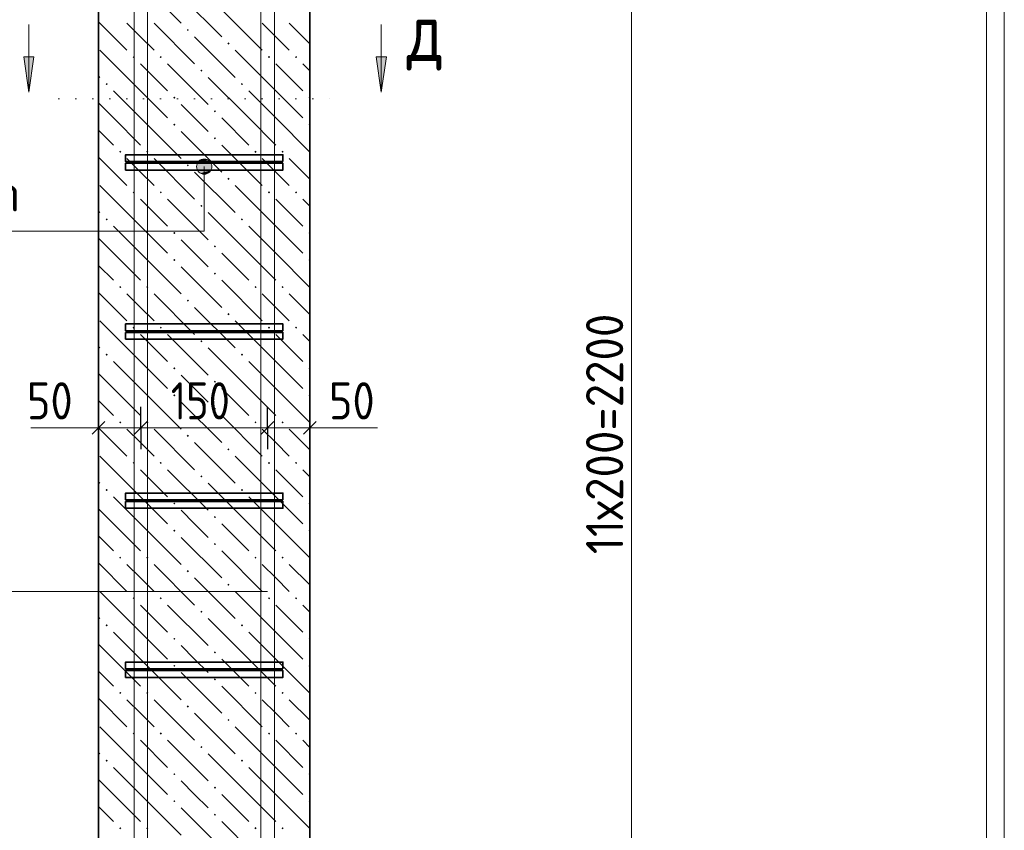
# Model space of a CAD drawing. Header units: millimetres. Extents: x 0 to 42000, y 0 to 29700.
# Tile 8 of 12: x 15395 to 21218, y 15527 to 20320. Entities that reach past the tile are written whole.
import ezdxf

# ---------------------------------------------------------------- set-up
doc = ezdxf.new("R2010")
doc.units = ezdxf.units.MM
doc.linetypes.add('______2', pattern=[270, 200, -70])
doc.linetypes.add('______9', pattern=[100, 0, -100])
for name, color, linetype, lineweight in [('S1 Продольная арматура', 52, 'Continuous', 25), ('Standard', 7, 'Continuous', 25), ('Затяжка', 52, 'Continuous', 25), ('Позиционная метка линия выноска', 7, 'Continuous', 13), ('Размерная выноска', 7, 'Continuous', 13), ('Размерная линия_ общее', 7, 'Continuous', 13), ('Узлы символ', 7, 'Continuous', 25), ('Хомут', 52, 'Continuous', 25)]:
    doc.layers.add(name, color=color, linetype=linetype, lineweight=lineweight)
doc.layers.add('ЖБ Пилон', color=7, linetype='______2', lineweight=13, true_color=0xa0a0a0)
doc.styles.add('ISOCPEUR', font='txt')

msp = doc.modelspace()

# ---------------------------------------------------------------- hatches: boundary and pattern name
at = {"layer": 'ЖБ Пилон', "linetype": 'Continuous', "lineweight": 18, "transparency": 33554687}
for points in [[(16383.2, 20259.2), (16389.7, 20265.7), (16396.2, 20259.2), (16389.7, 20252.7)], [(16623.2, 20179.2), (16629.7, 20185.7), (16636.2, 20179.2), (16629.7, 20172.7)], [(16063.2, 20099.2), (16069.7, 20105.7), (16076.2, 20099.2), (16069.7, 20092.7)], [(16223.2, 20099.2), (16229.7, 20105.7), (16236.2, 20099.2), (16229.7, 20092.7)], [(16863.2, 20099.2), (16869.7, 20105.7), (16876.2, 20099.2), (16869.7, 20092.7)], [(17023.2, 20099.2), (17029.7, 20105.7), (17036.2, 20099.2), (17029.7, 20092.7)], [(16463.2, 20019.2), (16469.7, 20025.7), (16476.2, 20019.2), (16469.7, 20012.7)], [(15903.2, 19939.2), (15909.7, 19945.7), (15916.2, 19939.2), (15909.7, 19932.7)], [(16703.2, 19939.2), (16709.7, 19945.7), (16716.2, 19939.2), (16709.7, 19932.7)], [(16303.2, 19859.2), (16309.7, 19865.7), (16316.2, 19859.2), (16309.7, 19852.7)], [(17103.2, 19859.2), (17109.7, 19865.7), (17111.4, 19864.1), (17111.4, 19854.4), (17109.7, 19852.7)], [(16543.2, 19779.2), (16549.7, 19785.7), (16556.2, 19779.2), (16549.7, 19772.7)], [(16303.2, 19699.2), (16309.7, 19705.7), (16316.2, 19699.2), (16309.7, 19692.7)], [(17103.2, 19699.2), (17109.7, 19705.7), (17111.4, 19704.1), (17111.4, 19694.4), (17109.7, 19692.7)], [(16543.2, 19619.2), (16549.7, 19625.7), (16556.2, 19619.2), (16549.7, 19612.7)], [(15983.2, 19539.2), (15989.7, 19545.7), (15996.2, 19539.2), (15989.7, 19532.7)], [(16143.2, 19539.2), (16149.7, 19545.7), (16156.2, 19539.2), (16149.7, 19532.7)], [(16783.2, 19539.2), (16789.7, 19545.7), (16796.2, 19539.2), (16789.7, 19532.7)], [(16943.2, 19539.2), (16949.7, 19545.7), (16956.2, 19539.2), (16949.7, 19532.7)], [(16383.2, 19459.2), (16389.7, 19465.7), (16396.2, 19459.2), (16389.7, 19452.7)], [(16623.2, 19379.2), (16629.7, 19385.7), (16636.2, 19379.2), (16629.7, 19372.7)], [(16063.2, 19299.2), (16069.7, 19305.7), (16076.2, 19299.2), (16069.7, 19292.7)], [(16223.2, 19299.2), (16229.7, 19305.7), (16236.2, 19299.2), (16229.7, 19292.7)], [(16863.2, 19299.2), (16869.7, 19305.7), (16876.2, 19299.2), (16869.7, 19292.7)], [(17023.2, 19299.2), (17029.7, 19305.7), (17036.2, 19299.2), (17029.7, 19292.7)], [(16463.2, 19219.2), (16469.7, 19225.7), (16476.2, 19219.2), (16469.7, 19212.7)], [(15903.2, 19139.2), (15909.7, 19145.7), (15916.2, 19139.2), (15909.7, 19132.7)], [(16703.2, 19139.2), (16709.7, 19145.7), (16716.2, 19139.2), (16709.7, 19132.7)], [(16303.2, 19059.2), (16309.7, 19065.7), (16316.2, 19059.2), (16309.7, 19052.7)], [(17103.2, 19059.2), (17109.7, 19065.7), (17111.4, 19064.1), (17111.4, 19054.4), (17109.7, 19052.7)], [(16543.2, 18979.2), (16549.7, 18985.7), (16556.2, 18979.2), (16549.7, 18972.7)], [(16303.2, 18899.2), (16309.7, 18905.7), (16316.2, 18899.2), (16309.7, 18892.7)], [(17103.2, 18899.2), (17109.7, 18905.7), (17111.4, 18904.1), (17111.4, 18894.4), (17109.7, 18892.7)], [(16543.2, 18819.2), (16549.7, 18825.7), (16556.2, 18819.2), (16549.7, 18812.7)], [(15983.2, 18739.2), (15989.7, 18745.7), (15996.2, 18739.2), (15989.7, 18732.7)], [(16143.2, 18739.2), (16149.7, 18745.7), (16156.2, 18739.2), (16149.7, 18732.7)], [(16783.2, 18739.2), (16789.7, 18745.7), (16796.2, 18739.2), (16789.7, 18732.7)], [(16943.2, 18739.2), (16949.7, 18745.7), (16956.2, 18739.2), (16949.7, 18732.7)], [(16383.2, 18659.2), (16389.7, 18665.7), (16396.2, 18659.2), (16389.7, 18652.7)], [(16623.2, 18579.2), (16629.7, 18585.7), (16636.2, 18579.2), (16629.7, 18572.7)], [(16063.2, 18499.2), (16069.7, 18505.7), (16076.2, 18499.2), (16069.7, 18492.7)], [(16223.2, 18499.2), (16229.7, 18505.7), (16236.2, 18499.2), (16229.7, 18492.7)], [(16863.2, 18499.2), (16869.7, 18505.7), (16876.2, 18499.2), (16869.7, 18492.7)], [(17023.2, 18499.2), (17029.7, 18505.7), (17036.2, 18499.2), (17029.7, 18492.7)], [(16463.2, 18419.2), (16469.7, 18425.7), (16476.2, 18419.2), (16469.7, 18412.7)], [(15903.2, 18339.2), (15909.7, 18345.7), (15916.2, 18339.2), (15909.7, 18332.7)], [(16703.2, 18339.2), (16709.7, 18345.7), (16716.2, 18339.2), (16709.7, 18332.7)], [(16303.2, 18259.2), (16309.7, 18265.7), (16316.2, 18259.2), (16309.7, 18252.7)], [(17103.2, 18259.2), (17109.7, 18265.7), (17111.4, 18264.1), (17111.4, 18254.4), (17109.7, 18252.7)], [(16543.2, 18179.2), (16549.7, 18185.7), (16556.2, 18179.2), (16549.7, 18172.7)], [(16303.2, 18099.2), (16309.7, 18105.7), (16316.2, 18099.2), (16309.7, 18092.7)], [(17103.2, 18099.2), (17109.7, 18105.7), (17111.4, 18104.1), (17111.4, 18094.4), (17109.7, 18092.7)], [(16543.2, 18019.2), (16549.7, 18025.7), (16556.2, 18019.2), (16549.7, 18012.7)], [(15983.2, 17939.2), (15989.7, 17945.7), (15996.2, 17939.2), (15989.7, 17932.7)], [(16143.2, 17939.2), (16149.7, 17945.7), (16156.2, 17939.2), (16149.7, 17932.7)], [(16783.2, 17939.2), (16789.7, 17945.7), (16796.2, 17939.2), (16789.7, 17932.7)], [(16943.2, 17939.2), (16949.7, 17945.7), (16956.2, 17939.2), (16949.7, 17932.7)], [(16383.2, 17859.2), (16389.7, 17865.7), (16396.2, 17859.2), (16389.7, 17852.7)], [(16623.2, 17779.2), (16629.7, 17785.7), (16636.2, 17779.2), (16629.7, 17772.7)], [(16063.2, 17699.2), (16069.7, 17705.7), (16076.2, 17699.2), (16069.7, 17692.7)], [(16223.2, 17699.2), (16229.7, 17705.7), (16236.2, 17699.2), (16229.7, 17692.7)], [(16863.2, 17699.2), (16869.7, 17705.7), (16876.2, 17699.2), (16869.7, 17692.7)], [(17023.2, 17699.2), (17029.7, 17705.7), (17036.2, 17699.2), (17029.7, 17692.7)], [(16463.2, 17619.2), (16469.7, 17625.7), (16476.2, 17619.2), (16469.7, 17612.7)], [(15903.2, 17539.2), (15909.7, 17545.7), (15916.2, 17539.2), (15909.7, 17532.7)], [(16703.2, 17539.2), (16709.7, 17545.7), (16716.2, 17539.2), (16709.7, 17532.7)], [(16303.2, 17459.2), (16309.7, 17465.7), (16316.2, 17459.2), (16309.7, 17452.7)], [(17103.2, 17459.2), (17109.7, 17465.7), (17111.4, 17464.1), (17111.4, 17454.4), (17109.7, 17452.7)], [(16543.2, 17379.2), (16549.7, 17385.7), (16556.2, 17379.2), (16549.7, 17372.7)], [(16303.2, 17299.2), (16309.7, 17305.7), (16316.2, 17299.2), (16309.7, 17292.7)], [(17103.2, 17299.2), (17109.7, 17305.7), (17111.4, 17304.1), (17111.4, 17294.4), (17109.7, 17292.7)], [(16543.2, 17219.2), (16549.7, 17225.7), (16556.2, 17219.2), (16549.7, 17212.7)], [(15983.2, 17139.2), (15989.7, 17145.7), (15996.2, 17139.2), (15989.7, 17132.7)], [(16143.2, 17139.2), (16149.7, 17145.7), (16156.2, 17139.2), (16149.7, 17132.7)], [(16783.2, 17139.2), (16789.7, 17145.7), (16796.2, 17139.2), (16789.7, 17132.7)], [(16943.2, 17139.2), (16949.7, 17145.7), (16956.2, 17139.2), (16949.7, 17132.7)], [(16383.2, 17059.2), (16389.7, 17065.7), (16396.2, 17059.2), (16389.7, 17052.7)], [(16623.2, 16979.2), (16629.7, 16985.7), (16636.2, 16979.2), (16629.7, 16972.7)], [(16063.2, 16899.2), (16069.7, 16905.7), (16076.2, 16899.2), (16069.7, 16892.7)], [(16223.2, 16899.2), (16229.7, 16905.7), (16236.2, 16899.2), (16229.7, 16892.7)], [(16863.2, 16899.2), (16869.7, 16905.7), (16876.2, 16899.2), (16869.7, 16892.7)], [(17023.2, 16899.2), (17029.7, 16905.7), (17036.2, 16899.2), (17029.7, 16892.7)], [(16463.2, 16819.2), (16469.7, 16825.7), (16476.2, 16819.2), (16469.7, 16812.7)], [(15903.2, 16739.2), (15909.7, 16745.7), (15916.2, 16739.2), (15909.7, 16732.7)], [(16703.2, 16739.2), (16709.7, 16745.7), (16716.2, 16739.2), (16709.7, 16732.7)], [(16303.2, 16659.2), (16309.7, 16665.7), (16316.2, 16659.2), (16309.7, 16652.7)], [(17103.2, 16659.2), (17109.7, 16665.7), (17111.4, 16664.1), (17111.4, 16654.4), (17109.7, 16652.7)], [(16543.2, 16579.2), (16549.7, 16585.7), (16556.2, 16579.2), (16549.7, 16572.7)], [(16303.2, 16499.2), (16309.7, 16505.7), (16316.2, 16499.2), (16309.7, 16492.7)], [(17103.2, 16499.2), (17109.7, 16505.7), (17111.4, 16504.1), (17111.4, 16494.4), (17109.7, 16492.7)], [(16543.2, 16419.2), (16549.7, 16425.7), (16556.2, 16419.2), (16549.7, 16412.7)], [(15983.2, 16339.2), (15989.7, 16345.7), (15996.2, 16339.2), (15989.7, 16332.7)], [(16143.2, 16339.2), (16149.7, 16345.7), (16156.2, 16339.2), (16149.7, 16332.7)], [(16783.2, 16339.2), (16789.7, 16345.7), (16796.2, 16339.2), (16789.7, 16332.7)], [(16943.2, 16339.2), (16949.7, 16345.7), (16956.2, 16339.2), (16949.7, 16332.7)], [(16383.2, 16259.2), (16389.7, 16265.7), (16396.2, 16259.2), (16389.7, 16252.7)], [(16623.2, 16179.2), (16629.7, 16185.7), (16636.2, 16179.2), (16629.7, 16172.7)], [(16063.2, 16099.2), (16069.7, 16105.7), (16076.2, 16099.2), (16069.7, 16092.7)], [(16223.2, 16099.2), (16229.7, 16105.7), (16236.2, 16099.2), (16229.7, 16092.7)], [(16863.2, 16099.2), (16869.7, 16105.7), (16876.2, 16099.2), (16869.7, 16092.7)], [(17023.2, 16099.2), (17029.7, 16105.7), (17036.2, 16099.2), (17029.7, 16092.7)], [(16463.2, 16019.2), (16469.7, 16025.7), (16476.2, 16019.2), (16469.7, 16012.7)], [(15903.2, 15939.2), (15909.7, 15945.7), (15916.2, 15939.2), (15909.7, 15932.7)], [(16703.2, 15939.2), (16709.7, 15945.7), (16716.2, 15939.2), (16709.7, 15932.7)], [(16303.2, 15859.2), (16309.7, 15865.7), (16316.2, 15859.2), (16309.7, 15852.7)], [(17103.2, 15859.2), (17109.7, 15865.7), (17111.4, 15864.1), (17111.4, 15854.4), (17109.7, 15852.7)], [(16543.2, 15779.2), (16549.7, 15785.7), (16556.2, 15779.2), (16549.7, 15772.7)], [(16303.2, 15699.2), (16309.7, 15705.7), (16316.2, 15699.2), (16309.7, 15692.7)], [(17103.2, 15699.2), (17109.7, 15705.7), (17111.4, 15704.1), (17111.4, 15694.4), (17109.7, 15692.7)], [(16543.2, 15619.2), (16549.7, 15625.7), (16556.2, 15619.2), (16549.7, 15612.7)], [(15983.2, 15539.2), (15989.7, 15545.7), (15996.2, 15539.2), (15989.7, 15532.7)], [(16143.2, 15539.2), (16149.7, 15545.7), (16156.2, 15539.2), (16149.7, 15532.7)], [(16783.2, 15539.2), (16789.7, 15545.7), (16796.2, 15539.2), (16789.7, 15532.7)], [(16943.2, 15539.2), (16949.7, 15545.7), (16956.2, 15539.2), (16949.7, 15532.7)]]:
    msp.add_hatch(color=7, dxfattribs=at).paths.add_polyline_path(points, flags=16)
at = {"layer": 'Позиционная метка линия выноска', "linetype": 'Continuous', "lineweight": 13, "transparency": 33554687}
for points in [[(16441.4, 19451.3), (16531.4, 19451.3), (16525.1, 19473.8)], [(16441.4, 19451.3), (16525.1, 19473.8), (16447.7, 19473.8)], [(16447.7, 19428.8), (16531.4, 19451.3), (16441.4, 19451.3)], [(16447.7, 19473.8), (16525.1, 19473.8), (16508.9, 19490)], [(16447.7, 19473.8), (16508.9, 19490), (16463.9, 19490)], [(16447.7, 19428.8), (16525.1, 19428.8), (16531.4, 19451.3)], [(16463.9, 19490), (16508.9, 19490), (16486.4, 19496.3)], [(16463.9, 19412.6), (16525.1, 19428.8), (16447.7, 19428.8)], [(16463.9, 19412.6), (16508.9, 19412.6), (16525.1, 19428.8)], [(16508.9, 19412.6), (16463.9, 19412.6), (16486.4, 19406.3)]]:
    msp.add_hatch(color=7, dxfattribs=at).paths.add_polyline_path(points)
at = {"layer": 'Узлы символ', "linetype": 'Continuous', "lineweight": 13, "transparency": 33554687}
for points in [[(15479.2, 20101), (15449.2, 19891), (15419.2, 20101)], [(17563.4, 20101), (17533.4, 19891), (17503.4, 20101)]]:
    msp.add_hatch(color=7, dxfattribs=at).paths.add_polyline_path(points, flags=16)

# ---------------------------------------------------------------- linework, layer by layer
at = {"layer": 'S1 Продольная арматура', "color": 7, "linetype": 'Continuous', "lineweight": 18, "transparency": 33554687}
for points in [[(16071.4, 6051.3), (16071.4, 24381.8), (16078.4, 24432.1), (16095.6, 24484.3), (16122.5, 24532.4), (16155.6, 24572), (16195.2, 24605.1), (16243.3, 24632), (16295.6, 24649.3), (16345.8, 24656.3), (19651.4, 24656.3), (19651.4, 24576.3), (16351.3, 24576.3), (16313.8, 24571), (16275.7, 24558.5), (16240.8, 24538.9), (16212.4, 24515.2), (16188.7, 24486.8), (16169.2, 24452), (16156.6, 24413.9), (16151.4, 24376.3), (16151.4, 6051.3), (16071.4, 6051.3)], [(16071.4, 6051.3), (16071.4, 24381.8), (16078.4, 24432.1), (16095.6, 24484.3), (16122.5, 24532.4), (16155.6, 24572), (16195.2, 24605.1), (16243.3, 24632), (16295.6, 24649.3), (16345.8, 24656.3), (19651.4, 24656.3), (19651.4, 24576.3), (16351.3, 24576.3), (16313.8, 24571), (16275.7, 24558.5), (16240.8, 24538.9), (16212.4, 24515.2), (16188.7, 24486.8), (16169.2, 24452), (16156.6, 24413.9), (16151.4, 24376.3), (16151.4, 6051.3), (16071.4, 6051.3)], [(16071.4, 6051.3), (16071.4, 24381.8), (16078.4, 24432.1), (16095.6, 24484.3), (16122.5, 24532.4), (16155.6, 24572), (16195.2, 24605.1), (16243.3, 24632), (16295.6, 24649.3), (16345.8, 24656.3), (19651.4, 24656.3), (19651.4, 24576.3), (16351.3, 24576.3), (16313.8, 24571), (16275.7, 24558.5), (16240.8, 24538.9), (16212.4, 24515.2), (16188.7, 24486.8), (16169.2, 24452), (16156.6, 24413.9), (16151.4, 24376.3), (16151.4, 6051.3), (16071.4, 6051.3)], [(16071.4, 6051.3), (16071.4, 24381.8), (16078.4, 24432.1), (16095.6, 24484.3), (16122.5, 24532.4), (16155.6, 24572), (16195.2, 24605.1), (16243.3, 24632), (16295.6, 24649.3), (16345.8, 24656.3), (19651.4, 24656.3), (19651.4, 24576.3), (16351.3, 24576.3), (16313.8, 24571), (16275.7, 24558.5), (16240.8, 24538.9), (16212.4, 24515.2), (16188.7, 24486.8), (16169.2, 24452), (16156.6, 24413.9), (16151.4, 24376.3), (16151.4, 6051.3), (16071.4, 6051.3)], [(16071.4, 6051.3), (16071.4, 24381.8), (16078.4, 24432.1), (16095.6, 24484.3), (16122.5, 24532.4), (16155.6, 24572), (16195.2, 24605.1), (16243.3, 24632), (16295.6, 24649.3), (16345.8, 24656.3), (19651.4, 24656.3), (19651.4, 24576.3), (16351.3, 24576.3), (16313.8, 24571), (16275.7, 24558.5), (16240.8, 24538.9), (16212.4, 24515.2), (16188.7, 24486.8), (16169.2, 24452), (16156.6, 24413.9), (16151.4, 24376.3), (16151.4, 6051.3), (16071.4, 6051.3)], [(16071.4, 6051.3), (16071.4, 24381.8), (16078.4, 24432.1), (16095.6, 24484.3), (16122.5, 24532.4), (16155.6, 24572), (16195.2, 24605.1), (16243.3, 24632), (16295.6, 24649.3), (16345.8, 24656.3), (19651.4, 24656.3), (19651.4, 24576.3), (16351.3, 24576.3), (16313.8, 24571), (16275.7, 24558.5), (16240.8, 24538.9), (16212.4, 24515.2), (16188.7, 24486.8), (16169.2, 24452), (16156.6, 24413.9), (16151.4, 24376.3), (16151.4, 6051.3), (16071.4, 6051.3)], [(16821.4, 6051.3), (16821.4, 24281.8), (16828.4, 24332.1), (16845.6, 24384.3), (16872.5, 24432.4), (16905.6, 24472), (16945.2, 24505.1), (16993.3, 24532), (17045.6, 24549.3), (17095.8, 24556.3), (20501.4, 24556.3), (20501.4, 24476.3), (17101.3, 24476.3), (17063.8, 24471), (17025.7, 24458.5), (16990.8, 24438.9), (16962.4, 24415.2), (16938.7, 24386.8), (16919.2, 24352), (16906.6, 24313.9), (16901.4, 24276.3), (16901.4, 6051.3), (16821.4, 6051.3)], [(16821.4, 6051.3), (16821.4, 24281.8), (16828.4, 24332.1), (16845.6, 24384.3), (16872.5, 24432.4), (16905.6, 24472), (16945.2, 24505.1), (16993.3, 24532), (17045.6, 24549.3), (17095.8, 24556.3), (20501.4, 24556.3), (20501.4, 24476.3), (17101.3, 24476.3), (17063.8, 24471), (17025.7, 24458.5), (16990.8, 24438.9), (16962.4, 24415.2), (16938.7, 24386.8), (16919.2, 24352), (16906.6, 24313.9), (16901.4, 24276.3), (16901.4, 6051.3), (16821.4, 6051.3)], [(16821.4, 6051.3), (16821.4, 24281.8), (16828.4, 24332.1), (16845.6, 24384.3), (16872.5, 24432.4), (16905.6, 24472), (16945.2, 24505.1), (16993.3, 24532), (17045.6, 24549.3), (17095.8, 24556.3), (20501.4, 24556.3), (20501.4, 24476.3), (17101.3, 24476.3), (17063.8, 24471), (17025.7, 24458.5), (16990.8, 24438.9), (16962.4, 24415.2), (16938.7, 24386.8), (16919.2, 24352), (16906.6, 24313.9), (16901.4, 24276.3), (16901.4, 6051.3), (16821.4, 6051.3)], [(16821.4, 6051.3), (16821.4, 24281.8), (16828.4, 24332.1), (16845.6, 24384.3), (16872.5, 24432.4), (16905.6, 24472), (16945.2, 24505.1), (16993.3, 24532), (17045.6, 24549.3), (17095.8, 24556.3), (20501.4, 24556.3), (20501.4, 24476.3), (17101.3, 24476.3), (17063.8, 24471), (17025.7, 24458.5), (16990.8, 24438.9), (16962.4, 24415.2), (16938.7, 24386.8), (16919.2, 24352), (16906.6, 24313.9), (16901.4, 24276.3), (16901.4, 6051.3), (16821.4, 6051.3)], [(16821.4, 6051.3), (16821.4, 24281.8), (16828.4, 24332.1), (16845.6, 24384.3), (16872.5, 24432.4), (16905.6, 24472), (16945.2, 24505.1), (16993.3, 24532), (17045.6, 24549.3), (17095.8, 24556.3), (20501.4, 24556.3), (20501.4, 24476.3), (17101.3, 24476.3), (17063.8, 24471), (17025.7, 24458.5), (16990.8, 24438.9), (16962.4, 24415.2), (16938.7, 24386.8), (16919.2, 24352), (16906.6, 24313.9), (16901.4, 24276.3), (16901.4, 6051.3), (16821.4, 6051.3)], [(16821.4, 6051.3), (16821.4, 24281.8), (16828.4, 24332.1), (16845.6, 24384.3), (16872.5, 24432.4), (16905.6, 24472), (16945.2, 24505.1), (16993.3, 24532), (17045.6, 24549.3), (17095.8, 24556.3), (20501.4, 24556.3), (20501.4, 24476.3), (17101.3, 24476.3), (17063.8, 24471), (17025.7, 24458.5), (16990.8, 24438.9), (16962.4, 24415.2), (16938.7, 24386.8), (16919.2, 24352), (16906.6, 24313.9), (16901.4, 24276.3), (16901.4, 6051.3), (16821.4, 6051.3)]]:
    msp.add_lwpolyline(points, dxfattribs=at)
at = {"layer": 'Standard', "color": 7, "linetype": 'Continuous', "lineweight": -3, "transparency": 33554687}
for p, q in [((15861.4, 17906.3), (15861.4, 18031.3)), ((16111.4, 17906.3), (16111.4, 18031.3)), ((16861.4, 17906.3), (16861.4, 18031.3)), ((17111.4, 17906.3), (17111.4, 18031.3)), ((15861.4, 17906.3), (15861.4, 17781.3)), ((15861.4, 17906.3), (15861.4, 17906.3)), ((16111.4, 17906.3), (16111.4, 17781.3)), ((16111.4, 17906.3), (16111.4, 17906.3)), ((16861.4, 17906.3), (16861.4, 17781.3)), ((16861.4, 17906.3), (16861.4, 17905.8)), ((17111.4, 17906.3), (17111.4, 17781.3)), ((17111.4, 17906.3), (17111.4, 17906.3))]:
    msp.add_line(p, q, dxfattribs=at)
at = {"layer": 'Standard', "color": 7, "linetype": 'Continuous', "lineweight": 25, "transparency": 33554687}
for p, q in [((15823.9, 17868.8), (15898.9, 17943.8)), ((16073.9, 17868.8), (16148.9, 17943.8)), ((16823.9, 17868.8), (16898.9, 17943.8)), ((17073.9, 17868.8), (17148.9, 17943.8))]:
    msp.add_line(p, q, dxfattribs=at)
at = {"layer": 'Standard', "color": 7, "linetype": 'Continuous', "lineweight": 13, "transparency": 33554687}
for p, q in [((15861.4, 17906.3), (15786.4, 17906.3)), ((15861.4, 17906.3), (16111.4, 17906.3)), ((16111.4, 17906.3), (16861.4, 17906.3)), ((16861.4, 17906.3), (17111.4, 17906.3)), ((17111.4, 17906.3), (17186.4, 17906.3))]:
    msp.add_line(p, q, dxfattribs=at)
at = {"layer": 'Standard', "color": 254, "linetype": 'Continuous', "lineweight": 13, "true_color": 0xc4c4ff, "transparency": 33554687}
msp.add_lwpolyline([(11811.4, 3051.3), (21111.4, 3051.3), (21111.4, 26732), (11811.4, 26732), (11811.4, 3051.3)], dxfattribs=at)
at = {"layer": 'ЖБ Пилон', "color": 7, "linetype": 'Continuous', "lineweight": 35, "transparency": 33554687}
for p, q in [((15861.4, 23951.3), (15861.4, 6051.3)), ((17111.4, 6051.3), (17111.4, 23951.3))]:
    msp.add_line(p, q, dxfattribs=at)
at = {"layer": 'ЖБ Пилон', "color": 9, "linetype": 'Continuous', "lineweight": 18, "true_color": 0xc7c7c7, "transparency": 33554687}
for p, q in [((16109.7, 20539.2), (16349.7, 20299.2)), ((16349.7, 20459.2), (16589.7, 20219.2)), ((16589.7, 20379.2), (16829.7, 20139.2)), ((15861.4, 20307.6), (16029.7, 20139.2)), ((16109.7, 20219.2), (16029.7, 20299.2)), ((16189.7, 20299.2), (16429.7, 20059.2)), ((16909.7, 20219.2), (16829.7, 20299.2)), ((16989.7, 20299.2), (17111.4, 20177.6)), ((16189.7, 20139.2), (16109.7, 20219.2)), ((16429.7, 20219.2), (16669.7, 19979.2)), ((16989.7, 20139.2), (16909.7, 20219.2)), ((16109.7, 19899.2), (15869.7, 20139.2)), ((16909.7, 19899.2), (16669.7, 20139.2)), ((16109.7, 20059.2), (16269.7, 19899.2)), ((16269.7, 20059.2), (16509.7, 19819.2)), ((16909.7, 20059.2), (17069.7, 19899.2)), ((17069.7, 20059.2), (17111.4, 20017.6)), ((15861.4, 19987.6), (15869.7, 19979.2)), ((16749.7, 19739.2), (16509.7, 19979.2)), ((15949.7, 19899.2), (16109.7, 19739.2)), ((16109.7, 19899.2), (16269.7, 19739.2)), ((16749.7, 19899.2), (16909.7, 19739.2)), ((16909.7, 19899.2), (17069.7, 19739.2)), ((15949.7, 19739.2), (15861.4, 19827.6)), ((16429.7, 19739.2), (16349.7, 19819.2)), ((15949.7, 19739.2), (16109.7, 19579.2)), ((16109.7, 19739.2), (16349.7, 19499.2)), ((16509.7, 19659.2), (16429.7, 19739.2)), ((16589.7, 19739.2), (16749.7, 19579.2)), ((16749.7, 19739.2), (16909.7, 19579.2)), ((16909.7, 19739.2), (17111.4, 19537.6)), ((15861.4, 19667.6), (15949.7, 19579.2)), ((16349.7, 19659.2), (16589.7, 19419.2)), ((16589.7, 19579.2), (16829.7, 19339.2)), ((15861.4, 19507.6), (16029.7, 19339.2)), ((16109.7, 19419.2), (16029.7, 19499.2)), ((16189.7, 19499.2), (16429.7, 19259.2)), ((16909.7, 19419.2), (16829.7, 19499.2)), ((16989.7, 19499.2), (17111.4, 19377.6)), ((16189.7, 19339.2), (16109.7, 19419.2)), ((16429.7, 19419.2), (16669.7, 19179.2)), ((16989.7, 19339.2), (16909.7, 19419.2)), ((16109.7, 19099.2), (15869.7, 19339.2)), ((16909.7, 19099.2), (16669.7, 19339.2)), ((16109.7, 19259.2), (16269.7, 19099.2)), ((16269.7, 19259.2), (16509.7, 19019.2)), ((16909.7, 19259.2), (17069.7, 19099.2)), ((17069.7, 19259.2), (17111.4, 19217.6)), ((15861.4, 19187.6), (15869.7, 19179.2)), ((16749.7, 18939.2), (16509.7, 19179.2)), ((15949.7, 19099.2), (16109.7, 18939.2)), ((16109.7, 19099.2), (16269.7, 18939.2)), ((16749.7, 19099.2), (16909.7, 18939.2)), ((16909.7, 19099.2), (17069.7, 18939.2)), ((15949.7, 18939.2), (15861.4, 19027.6)), ((16429.7, 18939.2), (16349.7, 19019.2)), ((15949.7, 18939.2), (16109.7, 18779.2)), ((16109.7, 18939.2), (16349.7, 18699.2)), ((16509.7, 18859.2), (16429.7, 18939.2)), ((16589.7, 18939.2), (16749.7, 18779.2)), ((16749.7, 18939.2), (16909.7, 18779.2)), ((16909.7, 18939.2), (17111.4, 18737.6)), ((15861.4, 18867.6), (15949.7, 18779.2)), ((16349.7, 18859.2), (16589.7, 18619.2)), ((16589.7, 18779.2), (16829.7, 18539.2)), ((15861.4, 18707.6), (16029.7, 18539.2)), ((16109.7, 18619.2), (16029.7, 18699.2)), ((16189.7, 18699.2), (16429.7, 18459.2)), ((16909.7, 18619.2), (16829.7, 18699.2)), ((16989.7, 18699.2), (17111.4, 18577.6)), ((16189.7, 18539.2), (16109.7, 18619.2)), ((16429.7, 18619.2), (16669.7, 18379.2)), ((16989.7, 18539.2), (16909.7, 18619.2)), ((16109.7, 18299.2), (15869.7, 18539.2)), ((16909.7, 18299.2), (16669.7, 18539.2)), ((16109.7, 18459.2), (16269.7, 18299.2)), ((16269.7, 18459.2), (16509.7, 18219.2)), ((16909.7, 18459.2), (17069.7, 18299.2)), ((17069.7, 18459.2), (17111.4, 18417.6)), ((15861.4, 18387.6), (15869.7, 18379.2)), ((16749.7, 18139.2), (16509.7, 18379.2)), ((15949.7, 18299.2), (16109.7, 18139.2)), ((16109.7, 18299.2), (16269.7, 18139.2)), ((16749.7, 18299.2), (16909.7, 18139.2)), ((16909.7, 18299.2), (17069.7, 18139.2)), ((15949.7, 18139.2), (15861.4, 18227.6)), ((16429.7, 18139.2), (16349.7, 18219.2)), ((15949.7, 18139.2), (16109.7, 17979.2)), ((16109.7, 18139.2), (16349.7, 17899.2)), ((16509.7, 18059.2), (16429.7, 18139.2)), ((16589.7, 18139.2), (16749.7, 17979.2)), ((16749.7, 18139.2), (16909.7, 17979.2)), ((16909.7, 18139.2), (17111.4, 17937.6)), ((15861.4, 18067.6), (15949.7, 17979.2)), ((16349.7, 18059.2), (16589.7, 17819.2)), ((16589.7, 17979.2), (16829.7, 17739.2)), ((15861.4, 17907.6), (16029.7, 17739.2)), ((16109.7, 17819.2), (16029.7, 17899.2)), ((16189.7, 17899.2), (16429.7, 17659.2)), ((16909.7, 17819.2), (16829.7, 17899.2)), ((16989.7, 17899.2), (17111.4, 17777.6)), ((16189.7, 17739.2), (16109.7, 17819.2)), ((16429.7, 17819.2), (16669.7, 17579.2)), ((16989.7, 17739.2), (16909.7, 17819.2)), ((16109.7, 17499.2), (15869.7, 17739.2)), ((16909.7, 17499.2), (16669.7, 17739.2)), ((16109.7, 17659.2), (16269.7, 17499.2)), ((16269.7, 17659.2), (16509.7, 17419.2)), ((16909.7, 17659.2), (17069.7, 17499.2)), ((17069.7, 17659.2), (17111.4, 17617.6)), ((15861.4, 17587.6), (15869.7, 17579.2)), ((16749.7, 17339.2), (16509.7, 17579.2)), ((15949.7, 17499.2), (16109.7, 17339.2)), ((16109.7, 17499.2), (16269.7, 17339.2)), ((16749.7, 17499.2), (16909.7, 17339.2)), ((16909.7, 17499.2), (17069.7, 17339.2)), ((15949.7, 17339.2), (15861.4, 17427.6)), ((16429.7, 17339.2), (16349.7, 17419.2)), ((15949.7, 17339.2), (16109.7, 17179.2)), ((16109.7, 17339.2), (16349.7, 17099.2)), ((16509.7, 17259.2), (16429.7, 17339.2)), ((16589.7, 17339.2), (16749.7, 17179.2)), ((16749.7, 17339.2), (16909.7, 17179.2)), ((16909.7, 17339.2), (17111.4, 17137.6)), ((15861.4, 17267.6), (15949.7, 17179.2)), ((16349.7, 17259.2), (16589.7, 17019.2)), ((16589.7, 17179.2), (16829.7, 16939.2)), ((15861.4, 17107.6), (16029.7, 16939.2)), ((16109.7, 17019.2), (16029.7, 17099.2)), ((16189.7, 17099.2), (16429.7, 16859.2)), ((16909.7, 17019.2), (16829.7, 17099.2)), ((16989.7, 17099.2), (17111.4, 16977.6)), ((16189.7, 16939.2), (16109.7, 17019.2)), ((16429.7, 17019.2), (16669.7, 16779.2)), ((16989.7, 16939.2), (16909.7, 17019.2)), ((16109.7, 16699.2), (15869.7, 16939.2)), ((16909.7, 16699.2), (16669.7, 16939.2)), ((16109.7, 16859.2), (16269.7, 16699.2)), ((16269.7, 16859.2), (16509.7, 16619.2)), ((16909.7, 16859.2), (17069.7, 16699.2)), ((17069.7, 16859.2), (17111.4, 16817.6)), ((15861.4, 16787.6), (15869.7, 16779.2)), ((16749.7, 16539.2), (16509.7, 16779.2)), ((15949.7, 16699.2), (16109.7, 16539.2)), ((16109.7, 16699.2), (16269.7, 16539.2)), ((16749.7, 16699.2), (16909.7, 16539.2)), ((16909.7, 16699.2), (17069.7, 16539.2)), ((15949.7, 16539.2), (15861.4, 16627.6)), ((16429.7, 16539.2), (16349.7, 16619.2)), ((15949.7, 16539.2), (16109.7, 16379.2)), ((16109.7, 16539.2), (16349.7, 16299.2)), ((16509.7, 16459.2), (16429.7, 16539.2)), ((16589.7, 16539.2), (16749.7, 16379.2)), ((16749.7, 16539.2), (16909.7, 16379.2)), ((16909.7, 16539.2), (17111.4, 16337.6)), ((15861.4, 16467.6), (15949.7, 16379.2)), ((16349.7, 16459.2), (16589.7, 16219.2)), ((16589.7, 16379.2), (16829.7, 16139.2)), ((15861.4, 16307.6), (16029.7, 16139.2)), ((16109.7, 16219.2), (16029.7, 16299.2)), ((16189.7, 16299.2), (16429.7, 16059.2)), ((16909.7, 16219.2), (16829.7, 16299.2)), ((16989.7, 16299.2), (17111.4, 16177.6)), ((16189.7, 16139.2), (16109.7, 16219.2)), ((16429.7, 16219.2), (16669.7, 15979.2)), ((16989.7, 16139.2), (16909.7, 16219.2)), ((16109.7, 15899.2), (15869.7, 16139.2)), ((16909.7, 15899.2), (16669.7, 16139.2)), ((16109.7, 16059.2), (16269.7, 15899.2)), ((16269.7, 16059.2), (16509.7, 15819.2)), ((16909.7, 16059.2), (17069.7, 15899.2)), ((17069.7, 16059.2), (17111.4, 16017.6)), ((15861.4, 15987.6), (15869.7, 15979.2)), ((16749.7, 15739.2), (16509.7, 15979.2)), ((15949.7, 15899.2), (16109.7, 15739.2)), ((16109.7, 15899.2), (16269.7, 15739.2)), ((16749.7, 15899.2), (16909.7, 15739.2)), ((16909.7, 15899.2), (17069.7, 15739.2)), ((15949.7, 15739.2), (15861.4, 15827.6)), ((16429.7, 15739.2), (16349.7, 15819.2)), ((15949.7, 15739.2), (16109.7, 15579.2)), ((16109.7, 15739.2), (16349.7, 15499.2)), ((16509.7, 15659.2), (16429.7, 15739.2)), ((16589.7, 15739.2), (16749.7, 15579.2)), ((16749.7, 15739.2), (16909.7, 15579.2)), ((16909.7, 15739.2), (17111.4, 15537.6)), ((15861.4, 15667.6), (15949.7, 15579.2)), ((16349.7, 15659.2), (16589.7, 15419.2)), ((16589.7, 15579.2), (16829.7, 15339.2))]:
    msp.add_line(p, q, dxfattribs=at)
at = {"layer": 'Затяжка', "color": 7, "linetype": 'Continuous', "lineweight": 35, "transparency": 33554687}
for points in [[(16951.4, 19481.3), (16021.4, 19481.3), (16021.4, 19521.3), (16951.4, 19521.3), (16951.4, 19481.3)], [(16951.4, 19481.3), (16021.4, 19481.3), (16021.4, 19521.3), (16951.4, 19521.3), (16951.4, 19481.3)], [(16951.4, 18481.3), (16021.4, 18481.3), (16021.4, 18521.3), (16951.4, 18521.3), (16951.4, 18481.3)], [(16951.4, 18481.3), (16021.4, 18481.3), (16021.4, 18521.3), (16951.4, 18521.3), (16951.4, 18481.3)], [(16951.4, 17481.3), (16021.4, 17481.3), (16021.4, 17521.3), (16951.4, 17521.3), (16951.4, 17481.3)], [(16951.4, 17481.3), (16021.4, 17481.3), (16021.4, 17521.3), (16951.4, 17521.3), (16951.4, 17481.3)], [(16951.4, 16481.3), (16021.4, 16481.3), (16021.4, 16521.3), (16951.4, 16521.3), (16951.4, 16481.3)], [(16951.4, 16481.3), (16021.4, 16481.3), (16021.4, 16521.3), (16951.4, 16521.3), (16951.4, 16481.3)]]:
    msp.add_lwpolyline(points, dxfattribs=at)
at = {"layer": 'Позиционная метка линия выноска', "color": 7, "linetype": 'Continuous', "lineweight": 13, "transparency": 33554687}
for p, q in [((16441.4, 19451.3), (16441.4, 19451.3)), ((16486.4, 19496.3), (16486.4, 19496.3)), ((16531.4, 19451.3), (16531.4, 19451.3)), ((16486.4, 19406.3), (16486.4, 19406.3)), ((13506.4, 16939.5), (16861.4, 16939.5))]:
    msp.add_line(p, q, dxfattribs=at)
msp.add_lwpolyline([(13566.4, 19069.5), (16486.4, 19069.5), (16486.4, 19451.3)], dxfattribs=at)
msp.add_circle((16486.4, 19451.3), 45, dxfattribs=at)
at = {"layer": 'Размерная выноска', "color": 7, "linetype": 'Continuous', "lineweight": 13, "transparency": 33554687}
for p, q in [((15861.4, 17906.3), (15461.4, 17906.3)), ((17511.4, 17906.3), (17111.4, 17906.3))]:
    msp.add_line(p, q, dxfattribs=at)
at = {"layer": 'Размерная линия_ общее', "color": 7, "linetype": 'Continuous', "lineweight": 13, "transparency": 33554687}
for p, q in [((21217.5, 23951.3), (21217.5, 6051.3)), ((19014, 12451.3), (19014, 23451.3))]:
    msp.add_line(p, q, dxfattribs=at)
at = {"layer": 'Узлы символ', "color": 7, "linetype": 'Continuous', "lineweight": 13, "transparency": 33554687}
for p, q in [((15449.2, 19891), (15449.2, 20291)), ((17533.4, 19891), (17533.4, 20291)), ((15449.2, 19891), (15419.2, 20101)), ((15419.2, 20101), (15479.2, 20101)), ((15449.2, 20101), (15449.2, 20116)), ((15479.2, 20101), (15449.2, 19891)), ((17533.4, 19891), (17503.4, 20101)), ((17503.4, 20101), (17563.4, 20101)), ((17533.4, 20101), (17533.4, 20116)), ((17563.4, 20101), (17533.4, 19891)), ((15449.2, 19891), (15449.2, 19891)), ((15449.2, 19891), (15449.2, 19891)), ((15449.2, 19891), (15449.2, 19891)), ((17533.4, 19891), (17533.4, 19891)), ((17533.4, 19891), (17533.4, 19891)), ((17533.4, 19891), (17533.4, 19891))]:
    msp.add_line(p, q, dxfattribs=at)
at = {"layer": 'Узлы символ', "color": 7, "linetype": '______9', "lineweight": 13, "transparency": 33554687}
msp.add_line((15627.6, 19852.4), (17327.6, 19852.4), dxfattribs=at)
at = {"layer": 'Хомут', "color": 7, "linetype": 'Continuous', "lineweight": 35, "transparency": 33554687}
for points in [[(16021.4, 19471.3), (16951.4, 19471.3), (16951.4, 19431.3), (16021.4, 19431.3), (16021.4, 19471.3)], [(16021.4, 19471.3), (16951.4, 19471.3), (16951.4, 19431.3), (16021.4, 19431.3), (16021.4, 19471.3)], [(16021.4, 18471.3), (16951.4, 18471.3), (16951.4, 18431.3), (16021.4, 18431.3), (16021.4, 18471.3)], [(16021.4, 18471.3), (16951.4, 18471.3), (16951.4, 18431.3), (16021.4, 18431.3), (16021.4, 18471.3)], [(16021.4, 17471.3), (16951.4, 17471.3), (16951.4, 17431.3), (16021.4, 17431.3), (16021.4, 17471.3)], [(16021.4, 17471.3), (16951.4, 17471.3), (16951.4, 17431.3), (16021.4, 17431.3), (16021.4, 17471.3)], [(16021.4, 16471.3), (16951.4, 16471.3), (16951.4, 16431.3), (16021.4, 16431.3), (16021.4, 16471.3)], [(16021.4, 16471.3), (16951.4, 16471.3), (16951.4, 16431.3), (16021.4, 16431.3), (16021.4, 16471.3)]]:
    msp.add_lwpolyline(points, dxfattribs=at)

# ---------------------------------------------------------------- texts
at = {"layer": 'Standard', "color": 7, "linetype": 'Continuous', "lineweight": 25, "transparency": 33554687, "char_height": 220, "attachment_point": 7, "style": 'ISOCPEUR'}
for s, insert, width in [('\\W0.87;50', (15437.9, 17956.3), 403.932), ('\\W0.83;150', (16288.4, 17956.3), 508.571), ('\\W0.87;50', (17223.9, 17956.3), 403.932)]:
    msp.add_mtext(s, dxfattribs=dict(at, insert=insert, width=width))
at = {"layer": 'Размерная линия_ общее', "color": 7, "linetype": 'Continuous', "lineweight": 25, "transparency": 33554687, "insert": (18964.1, 17159.3), "char_height": 220, "width": 1706.484, "attachment_point": 7, "rotation": 90, "style": 'ISOCPEUR'}
msp.add_mtext('\\W0.92;11х200=2200', dxfattribs=at)
at = {"layer": 'Узлы символ', "color": 7, "linetype": 'Continuous', "lineweight": 35, "transparency": 33554687, "insert": (17683.4, 20019.3), "char_height": 350, "width": 380.809, "attachment_point": 7, "style": 'ISOCPEUR'}
msp.add_mtext('\\W0.78;д', dxfattribs=at)
at = {"layer": 'Хомут', "color": 7, "linetype": 'Continuous', "lineweight": 13, "transparency": 33554687, "insert": (13679.4, 19186.8), "char_height": 220, "width": 2018.381, "attachment_point": 7, "style": 'ISOCPEUR'}
msp.add_mtext('\\W0.96;ø8 L=1540mm ', dxfattribs=at)

doc.saveas('drawing.dxf')
